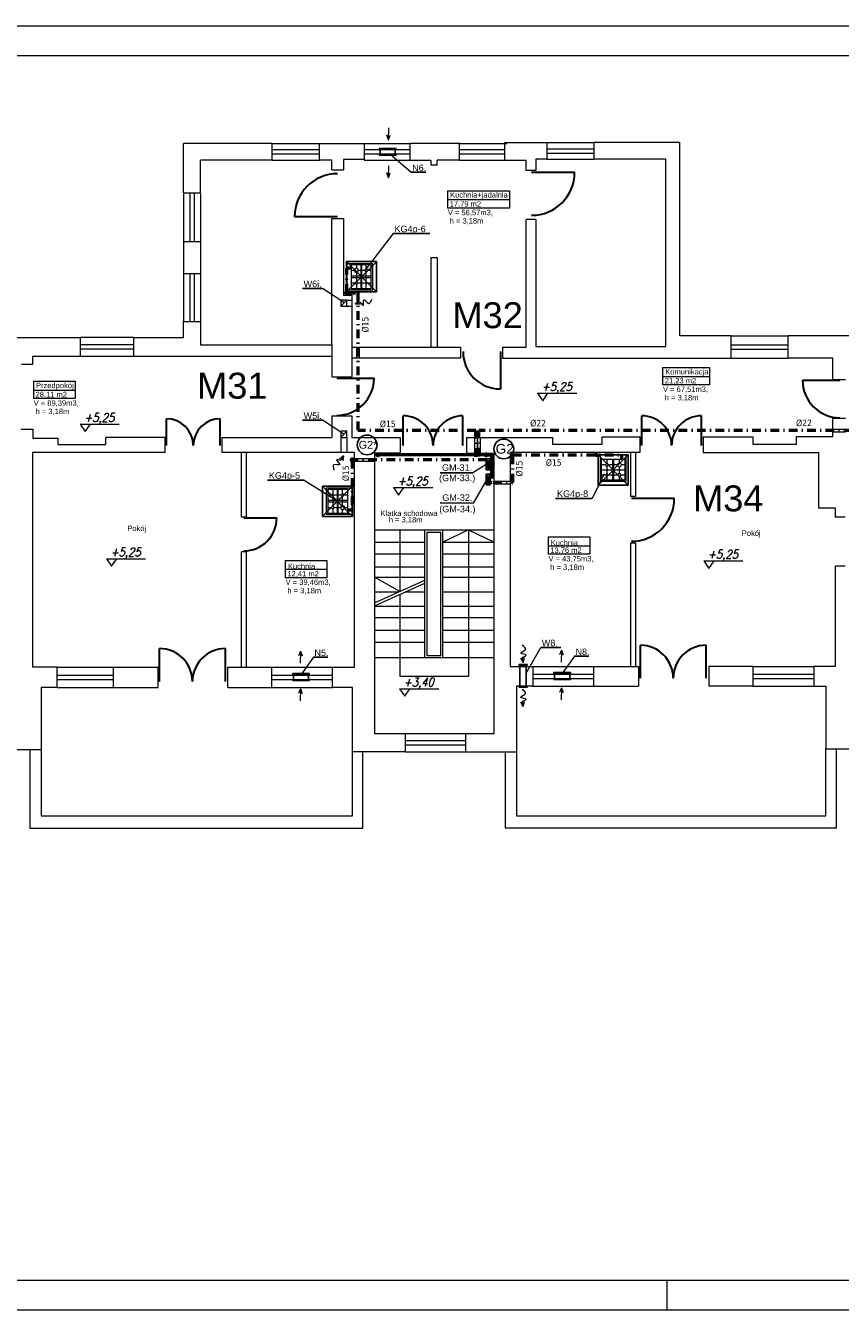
# Model space of a CAD drawing. Extents: x 34439 to 126910, y -74890 to 17912.
# Tile 93 of 144: x 114689 to 116574, y -58617 to -55647. Entities that reach past the tile are written whole.
import ezdxf
from ezdxf.enums import TextEntityAlignment as Align

# ---------------------------------------------------------------- set-up
doc = ezdxf.new("R2010")
doc.units = 0
doc.header["$MEASUREMENT"] = 0
for name, pattern in [('DASHDOT', [8.5, 4, -2, 0.5, -2]), ('DASHED', [19.05, 12.7, -6.35]), ('Przerywana długa', [1058333.301544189, 634999.990463, -423333.311081])]:
    doc.linetypes.add(name, pattern=pattern)
for name, color, linetype, lineweight in [('0.25', 6, 'Continuous', 9), ('062', 62, 'Continuous', 0), ('_konstrukcja', 96, 'Continuous', 20), ('_stolarka', 82, 'Continuous', 30), ('A-ARM', 1, 'Continuous', 15), ('gaz', 1, 'Continuous', 30), ('inst-gaz-rury', 50, 'Continuous', 50), ('inst. - C.O. - opis', 2, 'Continuous', 9), ('Opisy_wymiary.2D77', 7, 'Continuous', 0), ('Opisy_wymiary.2D88', 8, 'Continuous', 0), ('urzadzenia', 6, 'Continuous', 15), ('wymiar', 3, 'Continuous', 13), ('WYMIARKI', 10, 'Continuous', 13)]:
    doc.layers.add(name, color=color, linetype=linetype, lineweight=lineweight)
doc.layers.add('Opisy', color=2, linetype='Continuous')
doc.layers.add('urządzenia', color=140, linetype='Continuous')
doc.styles.add('GENERATED_STYLE_1', font='ARIAL.TTF')
doc.styles.add('ROMANS', font='SIMPLEX.SHX', dxfattribs={"width": 0.85, "oblique": 15, "height": 16})
doc.styles.get("Standard").update_dxf_attribs({"font": 'ARIALN.TTF'})

# ---------------------------------------------------------------- blocks, each defined once
blk = doc.blocks.new('DYBY2002-B01x0504')
at = {"layer": 'A-ARM'}
for p, q in [((0, 60), (60, 60)), ((0, 0), (0, 60)), ((60, 60), (60, 5)), ((2.5, 11), (2.5, 55.5)), ((2.5, 45), (13.5, 45)), ((57.5, 34), (2.5, 34)), ((2.5, 33.5), (57.5, 33.5)), ((3.5, 56.5), (56.5, 56.5)), ((15.5, 47), (15.5, 56.5)), ((15.5, 25), (15.5, 43)), ((17.5, 45), (41.5, 45)), ((28.5, 11), (28.5, 55.5)), ((31.5, 55.5), (31.5, 11)), ((44.5, 56.5), (44.5, 48)), ((44.5, 42), (44.5, 26.5)), ((47.5, 45), (57.5, 45)), ((57.5, 55.5), (57.5, 11)), ((60, 0), (0, 0)), ((12.5, 22), (2.5, 22)), ((56.5, 10), (3.5, 10)), ((15.5, 10), (15.5, 19)), ((40, 22), (18.5, 22)), ((44.5, 17.5), (44.5, 10)), ((57.5, 22), (49, 22)), ((60, 5), (60, 5)), ((60, 5), (60, 0))]:
    blk.add_line(p, q, dxfattribs=at)
for centre, radius in [((15.5, 45), 2), ((44.5, 45), 3), ((15.5, 22), 3), ((44.5, 22), 4.5)]:
    blk.add_circle(centre, radius, dxfattribs=at)
for centre, start, end in [((3.5, 55.5), 90, 180), ((56.5, 55.5), 0, 90), ((3.5, 11), 180, 270), ((56.5, 11), 270, 0)]:
    blk.add_arc(centre, 1, start, end, dxfattribs=at)

msp = doc.modelspace()

# ---------------------------------------------------------------- hatches: boundary and pattern name
at = {"layer": 'inst-gaz-rury', "linetype": 'Continuous'}
h = msp.add_hatch(color=256, dxfattribs=at)
h.paths.add_polyline_path([(115430, -56264.7, 0.420252), (115432.3, -56266.9), (115432.3, -56264.7)])
h.paths.add_polyline_path([(115434.5, -56264.7, 0.408201), (115432.3, -56262.4), (115432.3, -56264.7)])
h.paths.add_polyline_path([(115432.3, -56264.7), (115432.3, -56262.4, 0.417728), (115430, -56264.7)])
for points in [[(115432.3, -56264.7), (115432.3, -56266.9, 0.409454), (115434.5, -56264.7, 0.001073), (115434.5, -56264.7)], [(115444.5, -56650.9), (115446, -56650.9, 0.409454), (115444.5, -56649.4, 0.001073), (115444.5, -56649.4)], [(115444.5, -56650.9), (115444.5, -56653.1, 0.409454), (115446.8, -56650.9, 0.001073), (115446.8, -56650.9)], [(115504, -56639.2), (115504, -56641.5, 0.409454), (115506.2, -56639.2, 0.001073), (115506.2, -56639.2)], [(115754.6, -56639.2), (115754.6, -56641.5, 0.409454), (115756.8, -56639.2, 0.001073), (115756.8, -56639.2)], [(115767, -56639.2), (115767, -56640.7, 0.409454), (115768.5, -56639.2, 0.001073), (115768.5, -56639.2)], [(115767, -56655.4), (115767, -56656.9, 0.409454), (115768.5, -56655.4, 0.001073), (115768.5, -56655.4)], [(116009.4, -56639.5), (116009.4, -56638, 0.409454), (116008, -56639.5, 0.001073), (116008, -56639.5)], [(115764.4, -56668.1), (115764.4, -56669.6, 0.409454), (115765.9, -56668.1, 0.001073), (115765.9, -56668.1)], [(115767, -56690.4), (115767, -56691.9, 0.409454), (115768.5, -56690.4, 0.001073), (115768.5, -56690.4)], [(115764.4, -56703.1), (115764.4, -56704.6, 0.409454), (115765.9, -56703.1, 0.001073), (115765.9, -56703.1)]]:
    msp.add_hatch(color=256, dxfattribs=at).paths.add_polyline_path(points)
h = msp.add_hatch(color=256, dxfattribs=at)
h.paths.add_polyline_path([(115501.7, -56639.2, 0.420252), (115504, -56641.5), (115504, -56639.2)])
h.paths.add_polyline_path([(115506.2, -56639.2, 0.408201), (115504, -56637), (115504, -56639.2)])
h.paths.add_polyline_path([(115504, -56639.2), (115504, -56637, 0.417728), (115501.7, -56639.2)])
h = msp.add_hatch(color=256, dxfattribs=at)
h.paths.add_polyline_path([(115752.3, -56639.2, 0.420252), (115754.6, -56641.5), (115754.6, -56639.2)])
h.paths.add_polyline_path([(115756.8, -56639.2, 0.408201), (115754.6, -56637), (115754.6, -56639.2)])
h.paths.add_polyline_path([(115754.6, -56639.2), (115754.6, -56637, 0.417728), (115752.3, -56639.2)])
h = msp.add_hatch(color=256, dxfattribs=at)
h.paths.add_polyline_path([(115765.5, -56639.2, 0.420252), (115767, -56640.7), (115767, -56639.2)])
h.paths.add_polyline_path([(115768.5, -56639.2, 0.408201), (115767, -56637.7), (115767, -56639.2)])
h.paths.add_polyline_path([(115767, -56639.2), (115767, -56637.7, 0.417728), (115765.5, -56639.2)])
h = msp.add_hatch(color=256, dxfattribs=at)
h.paths.add_polyline_path([(115442.3, -56650.9, 0.420252), (115444.5, -56653.1), (115444.5, -56650.9)])
h.paths.add_polyline_path([(115446.8, -56650.9, 0.408201), (115444.5, -56648.6), (115444.5, -56650.9)])
h.paths.add_polyline_path([(115444.5, -56650.9), (115444.5, -56648.6, 0.417728), (115442.3, -56650.9)])
h = msp.add_hatch(color=256, dxfattribs=at)
h.paths.add_polyline_path([(115444.5, -56652.4, 0.420252), (115446, -56650.9), (115444.5, -56650.9)])
h.paths.add_polyline_path([(115444.5, -56649.4, 0.408201), (115443, -56650.9), (115444.5, -56650.9)])
h.paths.add_polyline_path([(115444.5, -56650.9), (115443, -56650.9, 0.417728), (115444.5, -56652.4)])
h = msp.add_hatch(color=256, dxfattribs=at)
h.paths.add_polyline_path([(115762.9, -56668.1, 0.420252), (115764.4, -56669.6), (115764.4, -56668.1)])
h.paths.add_polyline_path([(115765.9, -56668.1, 0.408201), (115764.4, -56666.6), (115764.4, -56668.1)])
h.paths.add_polyline_path([(115764.4, -56668.1), (115764.4, -56666.6, 0.417728), (115762.9, -56668.1)])
h = msp.add_hatch(color=256, dxfattribs=at)
h.paths.add_polyline_path([(115765.5, -56655.4, 0.420252), (115767, -56656.9), (115767, -56655.4)])
h.paths.add_polyline_path([(115768.5, -56655.4, 0.408201), (115767, -56653.9), (115767, -56655.4)])
h.paths.add_polyline_path([(115767, -56655.4), (115767, -56653.9, 0.417728), (115765.5, -56655.4)])
h = msp.add_hatch(color=256, dxfattribs=at)
h.paths.add_polyline_path([(116011, -56639.5, 0.420252), (116009.4, -56638), (116009.4, -56639.5)])
h.paths.add_polyline_path([(116008, -56639.5, 0.408201), (116009.4, -56641), (116009.4, -56639.5)])
h.paths.add_polyline_path([(116009.4, -56639.5), (116009.4, -56641, 0.417728), (116011, -56639.5)])
h = msp.add_hatch(color=256, dxfattribs=at)
h.paths.add_polyline_path([(115765.5, -56690.4, 0.420252), (115767, -56691.9), (115767, -56690.4)])
h.paths.add_polyline_path([(115768.5, -56690.4, 0.408201), (115767, -56688.9), (115767, -56690.4)])
h.paths.add_polyline_path([(115767, -56690.4), (115767, -56688.9, 0.417728), (115765.5, -56690.4)])
h = msp.add_hatch(color=256, dxfattribs=at)
h.paths.add_polyline_path([(115762.9, -56703.1, 0.420252), (115764.4, -56704.6), (115764.4, -56703.1)])
h.paths.add_polyline_path([(115765.9, -56703.1, 0.408201), (115764.4, -56701.6), (115764.4, -56703.1)])
h.paths.add_polyline_path([(115764.4, -56703.1), (115764.4, -56701.6, 0.417728), (115762.9, -56703.1)])

# ---------------------------------------------------------------- linework, layer by layer
at = {"linetype": 'Continuous', "lineweight": 18}
for p, q in [((115665.1, -56028.5), (115808.7, -56028.5)), ((115665.1, -56028.5), (115665.1, -56068.7)), ((115808.7, -56028.5), (115808.7, -56068.7)), ((115665.1, -56049.1), (115808.7, -56049.1)), ((115808.7, -56068.7), (115665.1, -56068.7)), ((116162.8, -56437.2), (116271.1, -56437.2)), ((116162.8, -56437.2), (116162.8, -56477.4)), ((116162.8, -56457.8), (116271.1, -56457.8)), ((116271.1, -56437.2), (116271.1, -56477.4)), ((114706.9, -56469), (114803.4, -56469)), ((114706.9, -56469), (114706.9, -56509.2)), ((114803.4, -56469), (114803.4, -56509.2)), ((116271.1, -56477.4), (116162.8, -56477.4)), ((114706.9, -56489.5), (114803.4, -56489.5)), ((114803.4, -56509.2), (114706.9, -56509.2)), ((115897.9, -56829), (115994.5, -56829)), ((115897.9, -56829), (115897.9, -56869.2)), ((115994.5, -56829), (115994.5, -56869.2)), ((115897.9, -56849.6), (115994.5, -56849.6)), ((115994.5, -56869.2), (115897.9, -56869.2)), ((115289.7, -56883.4), (115386.3, -56883.4)), ((115289.7, -56883.4), (115289.7, -56923.6)), ((115289.7, -56903.9), (115386.3, -56903.9)), ((115386.3, -56883.4), (115386.3, -56923.6)), ((115386.3, -56923.6), (115289.7, -56923.6))]:
    msp.add_line(p, q, dxfattribs=at)
at = {"linetype": 'DASHED', "ltscale": 20}
for p, q in [((115501.1, -56262.3), (115431.1, -56192.3)), ((115501.3, -56192.3), (115431.3, -56262.3)), ((116013.5, -56709.2), (116083.5, -56639.2)), ((116083.5, -56709.4), (116013.5, -56639.4)), ((115375.4, -56781.7), (115445.4, -56711.7)), ((115375.6, -56711.7), (115445.6, -56781.7))]:
    msp.add_line(p, q, dxfattribs=at)
for points in [[(115501.1, -56192.3), (115431.1, -56192.3), (115431.1, -56262.3), (115501.1, -56262.3)], [(116083.5, -56709.2), (116083.5, -56639.2), (116013.5, -56639.2), (116013.5, -56709.2)], [(115375.6, -56781.7), (115445.6, -56781.7), (115445.6, -56711.7), (115375.6, -56711.7)]]:
    msp.add_lwpolyline(points, close=True, dxfattribs=at)
at = {"layer": '0.25'}
for p, q in [((115528.3, -55911.4), (115529.1, -55883.5)), ((115528.4, -55911.3), (115524.5, -55900.3)), ((115528.4, -55911.3), (115532.7, -55900.4)), ((115528.3, -55998.6), (115529.1, -55970.7)), ((115528.4, -55998.5), (115524.5, -55987.5)), ((115528.4, -55998.5), (115532.7, -55987.6)), ((115451.7, -56290.4), (115462.8, -56286.3)), ((115451.8, -56290.3), (115460.7, -56282.7)), ((115451.8, -56290.3), (115463.5, -56290.4)), ((115424.5, -56641.3), (115415.5, -56648.9)), ((115424.5, -56641.3), (115418.7, -56651.6)), ((115424.5, -56641.3), (115422.7, -56652.9)), ((115324.8, -57093.1), (115320.5, -57103.9)), ((115324.8, -57093), (115324.1, -57120.9)), ((115324.8, -57093.1), (115328.6, -57104.1)), ((115840.5, -57119.3), (115834.9, -57109.1)), ((115840.5, -57119.4), (115838.9, -57107.7)), ((115840.5, -57119.3), (115843, -57107.9)), ((115928.8, -57090.8), (115924.5, -57101.6)), ((115928.9, -57090.7), (115928.1, -57118.6)), ((115928.8, -57090.8), (115932.7, -57101.8)), ((115324.8, -57180.3), (115320.5, -57191.1)), ((115324.8, -57180.2), (115324.1, -57208.1)), ((115324.8, -57180.3), (115328.6, -57191.3)), ((115928.8, -57177.9), (115924.5, -57188.8)), ((115928.9, -57177.9), (115928.1, -57205.8)), ((115928.8, -57177.9), (115932.7, -57189)), ((115840.5, -57221.2), (115834.9, -57211)), ((115840.5, -57221.3), (115838.9, -57209.6)), ((115840.5, -57221.2), (115843, -57209.8))]:
    msp.add_line(p, q, dxfattribs=at)
for points in [[(115462.8, -56286.3), (115465.9, -56288.4), (115472.6, -56301.5), (115468.1, -56270.3), (115483.5, -56296.1), (115488, -56284.7), (115490.1, -56279.3)], [(115418.7, -56651.6), (115415, -56652), (115401.4, -56646.3), (115425, -56667.2), (115396.6, -56657.5), (115400.6, -56669.2), (115402.5, -56674.6)], [(115838.9, -57107.7), (115841.5, -57105.1), (115855.7, -57101.2), (115824.3, -57099.2), (115852.7, -57089.5), (115842.4, -57082.7), (115837.6, -57079.5)], [(115838.9, -57209.6), (115841.5, -57207), (115855.7, -57203.2), (115824.3, -57201.1), (115852.7, -57191.4), (115842.4, -57184.6), (115837.6, -57181.4)]]:
    msp.add_open_spline(points, degree=3, knots=[11.780807, 11.780807, 11.780807, 11.780807, 21.987019, 35.220977, 49.180037, 61.636698, 61.636698, 61.636698, 61.636698], dxfattribs=at)
at = {"layer": '062', "linetype": 'Przerywana długa', "flags": 128}
msp.add_lwpolyline([(113823.4, -55647), (118023.4, -55647), (118023.4, -58617), (113823.4, -58617)], close=True, dxfattribs=at)
at = {"layer": '_konstrukcja', "ltscale": 50}
for p, q in [((115259.3, -55919.2), (115054.1, -55919.2)), ((115054.1, -56033.7), (115054.1, -55919.2)), ((115259.3, -55958), (115259.3, -55919.2)), ((115259.3, -55919.2), (115368.7, -55919.2)), ((115368.7, -55958), (115368.7, -55919.2)), ((115368.7, -55919.2), (115472.6, -55919.2)), ((115472.6, -55919.2), (115472.6, -55956.1)), ((115472.6, -55919.2), (115578.5, -55919.2)), ((115578.5, -55958), (115578.5, -55919.2)), ((115693.1, -55919.2), (115578.5, -55919.2)), ((115693.1, -55958), (115693.1, -55919.2)), ((115693.1, -55919.2), (115802.4, -55919.2)), ((115798.1, -55958), (115798.1, -55917.2)), ((115798.1, -55917.2), (115894.6, -55917.2)), ((115894.6, -55917.2), (115894.6, -55954.6)), ((115894.6, -55917.2), (116004, -55917.2)), ((116004, -55917.2), (116004, -55956)), ((116202.6, -55917.2), (116004, -55917.2)), ((116202.6, -56364.3), (116202.6, -55917.2)), ((115259.3, -55933.6), (115368.7, -55933.6)), ((115259.3, -55943.6), (115368.7, -55943.6)), ((115472.6, -55933.6), (115578.5, -55933.6)), ((115472.6, -55943.6), (115578.5, -55943.6)), ((115693.1, -55933.6), (115798.1, -55933.6)), ((115693.1, -55943.6), (115798.1, -55943.6)), ((115894.6, -55931.6), (116004, -55931.6)), ((115894.6, -55941.6), (116004, -55941.6)), ((115259.3, -55958), (115093.7, -55958)), ((115093.7, -56033.7), (115093.7, -55958)), ((115259.3, -55958), (115368.7, -55958)), ((115397.6, -55958), (115368.7, -55958)), ((115397.6, -55980), (115397.6, -55958)), ((115397.6, -55980), (115424.1, -55980)), ((115472.6, -55956.1), (115424.1, -55956.1)), ((115424.1, -55956.1), (115424.1, -55980)), ((115472.6, -55958), (115582, -55958)), ((115578.5, -55958), (115626.8, -55958)), ((115626.8, -55958), (115626.8, -55969.1)), ((115626.8, -55969.1), (115641, -55969.1)), ((115641, -55969.1), (115641, -55958)), ((115693.1, -55958), (115641, -55958)), ((115693.1, -55958), (115847.5, -55958)), ((115847.5, -55981.7), (115847.5, -55958)), ((115869.7, -55981.7), (115847.5, -55981.7)), ((115894.6, -55956), (115869.7, -55956)), ((115869.7, -55956), (115869.7, -55981.7)), ((115894.6, -55956), (116004, -55956)), ((116170.2, -55956), (116004, -55956)), ((116170.2, -56388.4), (116170.2, -55955.7)), ((115054.1, -56033.7), (115093.7, -56033.7)), ((115054.1, -56035.6), (115054.1, -56146)), ((115068.9, -56035.6), (115068.9, -56146)), ((115078.9, -56035.6), (115078.9, -56146)), ((115093.7, -56035.6), (115093.7, -56146)), ((115397.6, -56384.7), (115397.6, -56093)), ((115397.6, -56093), (115424.1, -56093)), ((115424.1, -56093), (115424.1, -56269.7)), ((115847.5, -56390.3), (115847.5, -56094.8)), ((115869.7, -56094.8), (115847.5, -56094.8)), ((115869.7, -56094.8), (115869.7, -56388.4)), ((115054.1, -56146), (115093.7, -56146)), ((115054.1, -56146), (115054.1, -56220.3)), ((115093.7, -56146), (115093.7, -56220.3)), ((115626.8, -56182.7), (115641, -56182.7)), ((115626.8, -56182.7), (115626.8, -56390.3)), ((115641, -56182.7), (115641, -56390.3)), ((115054.1, -56220.3), (115093.7, -56220.3)), ((115054.1, -56220.3), (115054.1, -56330.7)), ((115068.9, -56220.3), (115068.9, -56330.7)), ((115078.9, -56220.3), (115078.9, -56330.7)), ((115093.7, -56220.3), (115093.7, -56330.7)), ((115424.1, -56269.7), (115444.1, -56269.7)), ((115444.1, -56269.7), (115444.1, -56390.3)), ((115418.1, -56295.7), (115432.1, -56281.7)), ((115432.1, -56281.7), (115444.1, -56281.7)), ((115432.1, -56295.7), (115444.1, -56295.7)), ((115054.1, -56368.2), (115054.1, -56330.7)), ((115054.1, -56330.7), (115093.7, -56330.7)), ((115093.7, -56330.7), (115093.7, -56384.7)), ((114591.6, -56368.2), (114816.3, -56368.2)), ((114816.3, -56412.1), (114816.3, -56368.2)), ((114939.6, -56368.2), (114816.3, -56368.2)), ((114939.6, -56412.1), (114939.6, -56368.2)), ((114939.6, -56368.2), (115054.1, -56368.2)), ((116321.5, -56364.3), (116202.6, -56364.3)), ((116321.5, -56415.5), (116321.5, -56364.3)), ((116321.5, -56364.3), (116453.6, -56364.3)), ((116453.6, -56415.5), (116453.6, -56364.3)), ((116669, -56364.3), (116453.6, -56364.3)), ((114939.6, -56385.2), (114816.3, -56385.2)), ((114939.6, -56395.2), (114816.3, -56395.2)), ((115093.7, -56384.7), (115397.6, -56384.7)), ((115397.6, -56384.7), (115397.6, -56458.8)), ((115444.1, -56384.7), (115444.1, -56458.8)), ((115444.1, -56390.3), (115488.4, -56390.3)), ((115488.4, -56390.3), (115695.2, -56390.3)), ((115695.2, -56390.3), (115695.2, -56415.5)), ((115792.6, -56390.3), (115792.6, -56415.5)), ((115792.6, -56390.3), (115847.5, -56390.3)), ((115869.7, -56388.4), (116170.2, -56388.4)), ((116321.5, -56384.9), (116453.6, -56384.9)), ((116321.5, -56394.9), (116453.6, -56394.9)), ((114816.3, -56412.1), (114704.6, -56412.1)), ((114704.6, -56412.1), (114704.6, -56430.1)), ((114939.6, -56412.1), (114816.3, -56412.1)), ((115397.6, -56412.1), (114939.6, -56412.1)), ((115695.2, -56415.5), (115444.1, -56415.5)), ((115792.6, -56415.5), (116321.5, -56415.5)), ((116321.5, -56415.5), (116453.6, -56415.5)), ((116556.5, -56415.5), (116453.6, -56415.5)), ((116556.5, -56464.8), (116556.5, -56415.5)), ((114704.6, -56430.1), (114679.2, -56430.1)), ((115397.6, -56458.8), (115444.1, -56458.8)), ((116556.5, -56464.8), (116586.1, -56464.8)), ((115397.6, -56548.8), (115444.1, -56548.8)), ((115397.6, -56548.8), (115397.6, -56598.8)), ((115444.1, -56548.8), (115444.1, -56598.8)), ((116556.5, -56597.2), (116556.5, -56554.8)), ((116556.5, -56554.8), (116586.1, -56554.8)), ((114678.4, -56579.7), (114705.5, -56579.7)), ((114705.5, -56579.7), (114705.5, -56601)), ((114705.5, -56601), (114763.5, -56601)), ((114763.5, -56601), (114763.5, -56615.2)), ((114874.6, -56615.2), (114874.6, -56598.8)), ((115011.6, -56598.8), (114874.6, -56598.8)), ((115011.6, -56633.5), (115011.6, -56598.8)), ((115143.9, -56633.5), (115143.9, -56598.8)), ((115143.9, -56598.8), (115397.6, -56598.8)), ((115418.1, -56598.8), (115432.1, -56584.8)), ((115418.1, -56598.8), (115418.1, -56633.5)), ((115432.1, -56598.8), (115432.1, -56633.5)), ((115444.1, -56598.8), (115555.5, -56598.8)), ((115555.5, -56598.8), (115555.5, -56635.6)), ((115709.2, -56598.8), (115709.2, -56635.6)), ((115709.2, -56598.8), (115908.1, -56598.8)), ((115908.1, -56598.8), (115908.1, -56614.8)), ((116023, -56614.8), (116023, -56597.7)), ((116023, -56597.7), (116110.3, -56597.7)), ((116110.3, -56597.7), (116110.3, -56633.7)), ((116256.6, -56597.7), (116256.6, -56633.7)), ((116256.6, -56597.7), (116371.9, -56597.7)), ((116371.9, -56597.7), (116371.9, -56614.7)), ((116472.6, -56614.7), (116472.6, -56597.2)), ((116472.6, -56597.2), (116556.5, -56597.2)), ((115011.6, -56633.5), (114705.3, -56633.5)), ((114705.3, -56633.5), (114705.3, -57130.2)), ((114763.5, -56615.2), (114874.6, -56615.2)), ((115450.1, -56633.5), (115143.9, -56633.5)), ((115188.1, -56783.5), (115188.1, -56633.5)), ((115200.1, -56783.5), (115200.1, -56633.5)), ((115450.1, -57130.2), (115450.1, -56633.5)), ((115555.5, -56635.6), (115496.5, -56635.6)), ((115496.5, -56635.6), (115496.5, -57283.7)), ((115709.2, -56635.6), (115773.2, -56635.6)), ((115773.2, -57283.7), (115773.2, -56635.6)), ((116110.3, -56633.7), (115810.1, -56633.7)), ((115810.1, -56633.7), (115810.1, -57128.6)), ((115908.1, -56614.8), (116023, -56614.8)), ((116088.3, -56633.7), (116088.3, -56735.4)), ((116100.3, -56633.7), (116100.3, -56735.4)), ((116256.6, -56633.7), (116523.8, -56633.7)), ((116371.9, -56614.7), (116472.6, -56614.7)), ((116523.8, -56633.7), (116523.8, -56761.5)), ((116100.3, -56735.4), (116088.3, -56735.4)), ((115200.1, -56783.5), (115188.1, -56783.5)), ((116523.8, -56761.5), (116562.2, -56761.5)), ((116562.2, -56761.5), (116562.2, -56783.6)), ((116584.9, -56783.6), (116562.2, -56783.6)), ((115496.5, -56812.7), (115773.2, -56812.7)), ((115554.6, -56812.7), (115554.6, -56955)), ((115612.7, -57108.1), (115612.7, -56812.7)), ((115654.5, -57108.1), (115654.5, -56812.7)), ((115713.8, -56812.7), (115654.5, -56840.8)), ((115713.8, -56812.7), (115713.8, -57150.8)), ((115713.8, -56812.7), (115773.2, -56840.8)), ((115496.5, -56840.8), (115612.7, -56840.8)), ((115617.7, -56817.7), (115649.5, -56817.7)), ((115617.7, -57103.1), (115617.7, -56817.7)), ((115649.5, -57103.1), (115649.5, -56817.7)), ((115654.5, -56840.8), (115773.2, -56840.8)), ((116088.3, -56843.5), (116088.3, -57128.6)), ((116100.3, -56843.5), (116088.3, -56843.5)), ((116100.3, -56843.5), (116100.3, -57128.6)), ((115188.1, -57130.2), (115188.1, -56863.5)), ((115200.1, -56863.5), (115188.1, -56863.5)), ((115200.1, -57130.2), (115200.1, -56863.5)), ((115496.5, -56868.1), (115612.7, -56868.1)), ((115654.5, -56868.1), (115773.2, -56868.1)), ((115496.5, -56898.4), (115612.7, -56898.4)), ((115654.5, -56898.4), (115773.2, -56898.4)), ((116562.2, -56896.6), (116562.2, -57128.6)), ((116584.9, -56896.6), (116562.2, -56896.6)), ((115496.5, -56922), (115612.7, -56922)), ((115554.6, -56955), (115496.5, -56922)), ((115496.5, -56981.2), (115612.7, -56928.9)), ((115654.5, -56922), (115773.2, -56922)), ((115496.5, -56988.2), (115612.7, -56935.9)), ((115496.5, -56956), (115552.4, -56956)), ((115554.6, -56962), (115554.6, -57150.8)), ((115568, -56956), (115612.7, -56956)), ((115654.5, -56956), (115773.2, -56956)), ((115496.5, -56989.3), (115612.7, -56989.3)), ((115654.5, -56989.3), (115773.2, -56989.3)), ((115496.5, -57015.6), (115612.7, -57015.6)), ((115654.5, -57015.6), (115773.2, -57015.6)), ((115496.5, -57044.7), (115612.7, -57044.7)), ((115654.5, -57044.7), (115773.2, -57044.7)), ((115496.5, -57072.4), (115612.7, -57072.4)), ((115654.5, -57072.4), (115773.2, -57072.4)), ((115496.5, -57108.1), (115773.2, -57108.1)), ((115617.7, -57103.1), (115649.5, -57103.1)), ((114761.9, -57130.2), (114705.3, -57130.2)), ((114761.9, -57176.9), (114761.9, -57130.2)), ((114761.9, -57130.2), (114892, -57130.2)), ((114892, -57176.9), (114892, -57130.2)), ((114892, -57130.2), (114995.4, -57130.2)), ((114995.4, -57176.9), (114995.4, -57130.2)), ((115156.5, -57177.1), (115156.5, -57130.2)), ((115156.5, -57130.4), (115258.5, -57130.4)), ((115258.5, -57176.9), (115258.5, -57130.2)), ((115258.5, -57130.4), (115398.9, -57130.4)), ((115398.9, -57176.9), (115398.9, -57130.2)), ((115398.9, -57130.2), (115450.1, -57130.2)), ((115810.1, -57128.6), (115862.8, -57128.6)), ((115862.8, -57128.6), (115862.8, -57173.9)), ((115862.8, -57128.6), (116002.7, -57128.6)), ((116002.7, -57128.6), (116002.7, -57173.9)), ((116002.7, -57128.6), (116107.1, -57128.6)), ((116107.1, -57128.6), (116107.1, -57173.9)), ((116270.1, -57128.6), (116270.1, -57173.9)), ((116371.7, -57128.6), (116270.1, -57128.6)), ((116371.7, -57128.6), (116371.7, -57173.9)), ((116371.7, -57128.6), (116511.6, -57128.6)), ((116562.2, -57128.6), (116511.6, -57128.6)), ((116512.6, -57128.6), (116512.6, -57174.3)), ((114761.9, -57148.6), (114892, -57148.6)), ((114761.9, -57158.6), (114892, -57158.6)), ((115258.5, -57148.6), (115398.9, -57148.6)), ((115258.5, -57158.6), (115398.9, -57158.6)), ((115554.6, -57150.8), (115713.8, -57150.8)), ((115862.8, -57146.2), (116002.7, -57146.2)), ((115862.8, -57156.2), (116002.7, -57156.2)), ((116371.7, -57146.2), (116511.6, -57146.2)), ((116371.7, -57156.2), (116511.6, -57156.2)), ((114761.9, -57176.9), (114725.3, -57176.9)), ((114725.3, -57176.9), (114725.3, -57322.1)), ((114761.9, -57176.9), (114892, -57176.9)), ((114892, -57176.9), (114995.4, -57176.9)), ((115156.5, -57177.1), (115258.5, -57177.1)), ((115258.5, -57177), (115398.9, -57177)), ((115445, -57176.9), (115398.9, -57176.9)), ((115445, -57326.2), (115445, -57176.9)), ((115862.8, -57173.9), (115824.4, -57173.9)), ((115824.4, -57173.9), (115824.4, -57326.2)), ((115862.8, -57173.9), (116002.7, -57173.9)), ((116002.7, -57173.9), (116107.1, -57173.9)), ((116371.7, -57173.9), (116270.1, -57173.9)), ((116371.7, -57173.9), (116511.6, -57173.9)), ((116512.6, -57174.3), (116540.8, -57174.3)), ((116540.8, -57174.3), (116540.8, -57319.3)), ((115496.5, -57283.7), (115567, -57283.7)), ((115567, -57283.7), (115567, -57326.2)), ((115567, -57283.7), (115706.9, -57283.7)), ((115706.9, -57283.7), (115706.9, -57326.2)), ((115706.9, -57283.7), (115773.2, -57283.7)), ((115567, -57299.9), (115706.9, -57299.9)), ((115567, -57309.9), (115706.9, -57309.9)), ((116540.2, -57474.2), (116540.8, -57319.3)), ((116540.8, -57319.3), (116675.9, -57319.3)), ((116565.3, -57501.4), (116565.3, -57319.3)), ((114725.3, -57321.5), (114610, -57321.5)), ((114698.8, -57322.1), (114698.8, -57502.3)), ((114725.3, -57322.1), (114725.3, -57473.5)), ((115567, -57326.2), (115445, -57326.2)), ((115445.1, -57473.5), (115445, -57326.2)), ((115469.5, -57502.3), (115469.5, -57326.2)), ((115567, -57326.2), (115706.9, -57326.2)), ((115706.9, -57326.2), (115824.4, -57326.2)), ((115798.2, -57326.2), (115798.2, -57501.4)), ((115824.4, -57326.2), (115824.4, -57474.2)), ((114725.3, -57473.5), (115445.1, -57473.5)), ((115824.4, -57474.2), (116540.2, -57474.2)), ((114698.8, -57502.3), (115469.5, -57502.3)), ((115798.2, -57501.4), (116565.3, -57501.4))]:
    msp.add_line(p, q, dxfattribs=at)
for points in [[(115418.1, -56295.7), (115432.1, -56295.7), (115432.1, -56281.7), (115418.1, -56281.7)], [(115418.1, -56598.8), (115432.1, -56598.8), (115432.1, -56584.8), (115418.1, -56584.8)]]:
    msp.add_lwpolyline(points, close=True, dxfattribs=at)
at = {"layer": '_stolarka', "linetype": 'ByBlock', "ltscale": 50}
for p, q in [((115859.8, -55986), (115959.2, -55986)), ((115410.5, -56088.7), (115311.1, -56088.7)), ((115787.5, -56400.5), (115787.5, -56486.9)), ((115408.9, -56461.6), (115495.3, -56461.6)), ((116573, -56467.2), (116486.6, -56467.2)), ((115014.6, -56618), (115014.6, -56555.8)), ((115139, -56618), (115139, -56555.8)), ((115562.7, -56618), (115562.7, -56548.9)), ((115700.9, -56618), (115700.9, -56548.9)), ((116114.6, -56618), (116114.6, -56548.9)), ((116252.8, -56618), (116252.8, -56548.9)), ((116090.5, -56739.7), (116189.8, -56739.7)), ((115193.5, -56785), (115270, -56785)), ((116111.4, -57155.6), (116111.4, -57079.6)), ((116263.5, -57155.6), (116263.5, -57079.6)), ((114999, -57163.2), (114999, -57087.2)), ((115151.1, -57163.2), (115151.1, -57087.2))]:
    msp.add_line(p, q, dxfattribs=at)
for centre, radius, start, end in [((115410.5, -56088.7), 99.4, 90, 180), ((115859.8, -55986), 99.4, 270, 0), ((115787.5, -56400.5), 86.4, 180, 270), ((115408.9, -56461.6), 86.4, 270, 0), ((116573, -56467.2), 86.4, 180, 270), ((115014.6, -56618), 62.2, 0, 90), ((115139, -56618), 62.2, 90, 180), ((115562.7, -56618), 69.1, 0, 90), ((115700.9, -56618), 69.1, 90, 180), ((116114.6, -56618), 69.1, 0, 90), ((116252.8, -56618), 69.1, 90, 180), ((116090.5, -56739.7), 99.4, 270, 0), ((115193.5, -56785), 76.5, 270, 0), ((116111.4, -57155.6), 76, 0, 90), ((116263.5, -57155.6), 76, 90, 180), ((114999, -57163.2), 76, 0, 90), ((115151.1, -57163.2), 76, 90, 180)]:
    msp.add_arc(centre, radius, start, end, dxfattribs=at)
at = {"layer": 'gaz', "linetype": 'Continuous', "lineweight": 30}
for p, q in [((115759, -56655.4), (115761.5, -56655.4)), ((115759, -56690.4), (115761.5, -56690.4))]:
    msp.add_line(p, q, dxfattribs=at)
at = {"layer": 'inst-gaz-rury', "linetype": 'Continuous'}
for p, q in [((115442.2, -56207.4), (115431.4, -56207.4)), ((115759, -56655.4), (115767.3, -56655.4)), ((116068.3, -56650.3), (116068.3, -56639.5)), ((115759, -56668.1), (115764.4, -56668.1)), ((115759, -56690.4), (115767.3, -56690.4)), ((115759, -56703.1), (115764.4, -56703.1)), ((115434.5, -56766.6), (115445.4, -56766.6))]:
    msp.add_line(p, q, dxfattribs=at)
at = {"layer": 'inst-gaz-rury', "linetype": 'DASHDOT', "ltscale": 5}
for p, q in [((115432.2, -56264.7), (115432.2, -56207.4)), ((115432.2, -56264.7), (115457.8, -56264.7)), ((115457.8, -56264.7), (115457.8, -56582.9)), ((115730.6, -56582.9), (115457.8, -56582.9)), ((115730.6, -56644.1), (115730.6, -56582.9)), ((116602.4, -56582.9), (115737.6, -56582.9)), ((115737.8, -56643), (115737.8, -56582.9)), ((115756.3, -56650.9), (115444.5, -56650.9)), ((115444.5, -56650.9), (115444.5, -56766.6)), ((115816.4, -56639.5), (116068.3, -56639.5)), ((115816.4, -56703.2), (115816.4, -56639.5)), ((115770.7, -56703.2), (115816.4, -56703.2))]:
    msp.add_line(p, q, dxfattribs=at)
at = {"layer": 'inst-gaz-rury', "ltscale": 50}
for p, q in [((115754.6, -56639.2), (115504, -56639.2)), ((115754.6, -56639.2), (115767, -56639.2)), ((115767, -56639.2), (115767, -56691.9))]:
    msp.add_line(p, q, dxfattribs=at)
at = {"layer": 'inst-gaz-rury', "linetype": 'Continuous'}
for centre, radius in [((115432.2, -56264.7), 2.25), ((115504, -56639.2), 2.25), ((115754.6, -56639.2), 2.25), ((115767, -56639.2), 1.5), ((115444.5, -56650.9), 2.25), ((115444.5, -56650.9), 1.5), ((115764.4, -56668.1), 1.5), ((115767, -56655.4), 1.5), ((116009.5, -56639.5), 1.5), ((115767, -56690.4), 1.5), ((115764.4, -56703.1), 1.5)]:
    msp.add_circle(centre, radius, dxfattribs=at)
at = {"layer": 'Opisy'}
for p, q in [((115581, -55985.9), (115614.6, -55986)), ((115539.1, -56127.6), (115624, -56127.7)), ((115329.9, -56254.3), (115376.2, -56254.3)), ((115329.9, -56558.9), (115376.2, -56559)), ((115647.8, -56681.1), (115724.1, -56681.2)), ((115248.6, -56697.6), (115333.4, -56697.6)), ((115648.4, -56750.5), (115724.7, -56750.6)), ((115915.1, -56739.8), (116000, -56739.8)), ((115354.8, -57107.1), (115388.4, -57107.1)), ((115880.8, -57084.3), (115927.1, -57084.3)), ((115958.8, -57104.7), (115992.4, -57104.8))]:
    msp.add_line(p, q, dxfattribs=at)
at = {"layer": 'Opisy_wymiary.2D77', "linetype": 'Continuous'}
for p, q in [((117953.4, -55717), (114013.4, -55717)), ((114013.4, -58547), (117953.4, -58547))]:
    msp.add_line(p, q, dxfattribs=at)
at = {"layer": 'Opisy_wymiary.2D88', "linetype": 'Continuous'}
msp.add_line((116173.4, -58617), (116173.4, -58547), dxfattribs=at)
at = {"layer": 'urzadzenia', "linetype": 'Continuous'}
for p, q in [((115454.8, -56390.3), (115454.8, -56415.5)), ((115460.8, -56390.3), (115460.8, -56415.5)), ((115727.6, -56598.8), (115727.6, -56635.6)), ((115733.6, -56598.8), (115733.6, -56635.6)), ((115734.8, -56598.8), (115734.8, -56635.6)), ((115740.8, -56598.8), (115740.8, -56635.6)), ((116556.5, -56579.9), (116586.1, -56579.9)), ((116556.5, -56585.9), (116586.1, -56585.9)), ((115450.1, -56647.9), (115496.5, -56647.9)), ((115450.1, -56653.9), (115496.5, -56653.9)), ((115773.2, -56700.2), (115810.1, -56700.2)), ((115773.2, -56706.2), (115810.1, -56706.2))]:
    msp.add_line(p, q, dxfattribs=at)
at = {"layer": 'urządzenia', "ltscale": 0.2}
for p, q in [((115509.4, -55946.4), (115509.4, -55930.7)), ((115544.4, -55946.4), (115544.4, -55930.7)), ((115832.5, -57125.9), (115832.5, -57176.6)), ((115847.4, -57125.9), (115847.5, -57176.6)), ((115308.8, -57145.1), (115308.8, -57160.9)), ((115343.7, -57145.1), (115343.7, -57160.9)), ((115912.8, -57142.8), (115912.8, -57158.6)), ((115947.8, -57142.8), (115947.8, -57158.6))]:
    msp.add_line(p, q, dxfattribs=at)
at = {"layer": 'urządzenia'}
for p, q in [((115764.2, -56673.7), (115754.2, -56648.7)), ((115764.2, -56648.7), (115754.2, -56673.7)), ((115764.2, -56673.7), (115754.2, -56673.7)), ((115764.2, -56708.7), (115754.2, -56683.7)), ((115764.2, -56683.7), (115754.2, -56708.7)), ((115764.2, -56708.7), (115754.2, -56708.7))]:
    msp.add_line(p, q, dxfattribs=at)
at = {"layer": 'urządzenia', "linetype": 'Continuous'}
for p, q in [((115754.2, -56648.7), (115754.2, -56673.7)), ((115764.2, -56648.7), (115754.2, -56648.7)), ((115764.2, -56673.7), (115764.2, -56648.7)), ((115754.2, -56683.7), (115754.2, -56708.7)), ((115764.2, -56683.7), (115754.2, -56683.7)), ((115764.2, -56708.7), (115764.2, -56683.7))]:
    msp.add_line(p, q, dxfattribs=at)
for points in [[(115546.1, -55930.7), (115507.8, -55930.7), (115507.8, -55932.3), (115546.1, -55932.3)], [(115546.1, -55944.8), (115507.8, -55944.8), (115507.8, -55946.4), (115546.1, -55946.4)], [(115830.7, -57125.9), (115849.1, -57125.9), (115849.1, -57124.3), (115830.7, -57124.3)], [(115307, -57146.8), (115345.4, -57146.8), (115345.4, -57145.1), (115307, -57145.1)], [(115307, -57160.9), (115345.4, -57160.9), (115345.4, -57159.3), (115307, -57159.3)], [(115911.1, -57144.4), (115949.4, -57144.4), (115949.4, -57142.8), (115911.1, -57142.8)], [(115911.1, -57158.6), (115949.4, -57158.6), (115949.4, -57157), (115911.1, -57157)], [(115830.7, -57176.6), (115849.1, -57176.6), (115849.1, -57175), (115830.7, -57175)]]:
    msp.add_lwpolyline(points, close=True, dxfattribs=at)
at = {"layer": 'urządzenia'}
for centre in [(115479.2, -56616.3), (115795.4, -56625.6)]:
    msp.add_circle(centre, 22.8, dxfattribs=at)
at = {"layer": 'urządzenia', "linetype": 'Continuous'}
for centre in [(115759, -56655.4), (115759, -56655.4), (115759, -56668.1), (115759, -56690.4), (115759, -56703.1)]:
    msp.add_circle(centre, 1.5, dxfattribs=at)
at = {"layer": 'wymiar'}
for p, q in [((115530.7, -55942.6), (115581, -55985.9)), ((115539.1, -56127.6), (115474.2, -56212.9)), ((115425.1, -56287.2), (115376.2, -56254.3)), ((115425.1, -56591.8), (115376.2, -56559)), ((115754.2, -56661.2), (115724.1, -56681.2)), ((115756.3, -56696.2), (115724.7, -56750.6)), ((116027.7, -56683), (116000, -56739.8)), ((115333.4, -56697.6), (115409, -56745.1)), ((115354.8, -57107.1), (115326.2, -57146.8)), ((115847.4, -57144.3), (115880.8, -57084.3)), ((115958.8, -57104.7), (115930.2, -57144.4))]:
    msp.add_line(p, q, dxfattribs=at)
at = {"layer": 'WYMIARKI'}
for p, q in [((115873.5, -56496.8), (115964.1, -56496.8)), ((114815.1, -56568.2), (114905.7, -56568.2)), ((115540.2, -56715), (115630.8, -56715)), ((114876.1, -56879.3), (114966.7, -56879.3)), ((116258.1, -56884.3), (116348.7, -56884.3)), ((115554.3, -57180), (115644.9, -57180))]:
    msp.add_line(p, q, dxfattribs=at)
for points in [[(115873.5, -56496.8), (115885.5, -56514.2), (115897.4, -56496.8)], [(114815.1, -56568.2), (114827, -56585.6), (114839, -56568.2)], [(115540.2, -56715), (115552.1, -56732.5), (115564.1, -56715)], [(114876.1, -56879.3), (114888, -56896.7), (114900, -56879.3)], [(116258.1, -56884.3), (116270.1, -56901.8), (116282, -56884.3)], [(115554.3, -57180), (115566.2, -57197.4), (115578.2, -57180)]]:
    msp.add_lwpolyline(points, dxfattribs=at)

# ---------------------------------------------------------------- block references
at = {"layer": 'A-ARM', "xscale": -1}
for p, rotation in [((115432.2, -56257.4), 270.0000359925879), ((116018.4, -56640.3), 179.9999999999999), ((115444.5, -56716.6), 90.0000359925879)]:
    msp.add_blockref('DYBY2002-B01x0504', p, dxfattribs=dict(at, rotation=rotation))

# ---------------------------------------------------------------- texts
at = {"style": 'GENERATED_STYLE_1'}
for s, p in [('N6.', (115583.3, -55983.2)), ('KG4p-6', (115542.4, -56124.4)), ('W6i.', (115332.2, -56251.6)), ('W5i.', (115332.2, -56556.3)), ('GM-31.', (115652.4, -56676.1)), ('KG4p-5', (115251.8, -56694.4)), ('(GM-33.)', (115645.6, -56700.1)), ('KG4p-8', (115918.4, -56736.6)), ('(GM-34.)', (115646.1, -56772.1)), ('GM-32.', (115653, -56745.6)), ('W8.', (115883.2, -57081.6)), ('N5.', (115357.1, -57104.4)), ('N8.', (115961.2, -57102.1))]:
    msp.add_text(s, height=15, dxfattribs=at).set_placement(p)
at = {"linetype": 'Continuous', "char_height": 12.5, "style": 'GENERATED_STYLE_1'}
for s, insert, attachment_point in [('Kuchnia+jadalnia', (115671.1, -56048.3), 7), ('V = 56,57m3,', (115665.8, -56072.6), 1), ('17,79 m2', (115670.1, -56052.9), 1), ('h = 3,18m', (115670.1, -56092), 1), ('Komunikacja', (116168.9, -56457.1), 7), ('Przedpokój', (114712.9, -56488.8), 7), ('V = 67,51m3,', (116163.6, -56481.4), 1), ('21,23 m2', (116167.8, -56461.6), 1), ('V = 89,39m3,', (114707.6, -56513.1), 1), ('28,11 m2', (114711.9, -56493.4), 1), ('h = 3,18m', (116167.8, -56500.8), 1), ('h = 3,18m', (114711.9, -56532.5), 1), ('Klatka schodowa', (115510, -56780.8), 7), ('h = 3,18m', (115529.3, -56782.8), 1), ('Pokój', (114924.3, -56819.3), 7), ('Pokój', (116346, -56830.4), 7), ('Kuchnia', (115904, -56848.9), 7), ('V = 43,75m3,', (115898.7, -56873.2), 1), ('13,76 m2', (115902.9, -56853.4), 1), ('Kuchnia', (115295.8, -56903.2), 7), ('h = 3,18m', (115902.9, -56892.6), 1), ('V = 39,46m3,', (115290.5, -56927.5), 1), ('12,41 m2', (115294.7, -56907.8), 1), ('h = 3,18m', (115294.7, -56946.9), 1)]:
    msp.add_mtext(s, dxfattribs=dict(at, insert=insert, attachment_point=attachment_point))
at = {"layer": '_konstrukcja', "linetype": 'Continuous', "char_height": 60, "attachment_point": 7, "style": 'GENERATED_STYLE_1'}
for s, insert in [('M32', (115676.4, -56347.2)), ('M31', (115085.6, -56510.2)), ('M34', (116233.3, -56770.8))]:
    msp.add_mtext(s, dxfattribs=dict(at, insert=insert))
at = {"layer": 'inst. - C.O. - opis', "style": 'GENERATED_STYLE_1'}
for s, height, p in [('G2*', 18, (115481.3, -56616)), ('G2', 22.5, (115797.4, -56625.3))]:
    msp.add_text(s, height=height, dxfattribs=at).set_placement(p, align=Align.MIDDLE)
at = {"layer": 'WYMIARKI', "char_height": 15, "width": 203, "attachment_point": 1, "rotation": 90}
for insert in [(115467.2, -56356.2), (115422.2, -56700), (115823.6, -56689)]:
    msp.add_mtext('{\\fTahoma|b0|i0|c238|p8;%%c15}', dxfattribs=dict(at, insert=insert))
at = {"layer": 'WYMIARKI', "char_height": 15, "width": 203, "attachment_point": 1}
for s, insert in [('{\\fTahoma|b0|i0|c238|p8;%%c15}', (115508.7, -56560.1)), ('{\\fTahoma|b0|i0|c238|p8;%%c22}', (115856.6, -56558.5)), ('{\\fTahoma|b0|i0|c238|p8;%%c22}', (116471.7, -56557.9)), ('{\\fTahoma|b0|i0|c238|p8;%%c15}', (115892.8, -56649.4))]:
    msp.add_mtext(s, dxfattribs=dict(at, insert=insert))
at = {"layer": 'WYMIARKI', "style": 'ROMANS', "oblique": 15, "width": 0.85}
for tag, p in [('+5,25', (115882.6, -56491.6)), ('+5,25', (114824.2, -56563)), ('+5,25', (115549.3, -56709.8)), ('+5,25', (114885.2, -56874)), ('+5,25', (116267.2, -56879.1)), ('+3,40', (115563.4, -57174.8))]:
    msp.add_attdef(tag, p, '%%p0.00', height=20, dxfattribs=at)

doc.saveas('drawing.dxf')
